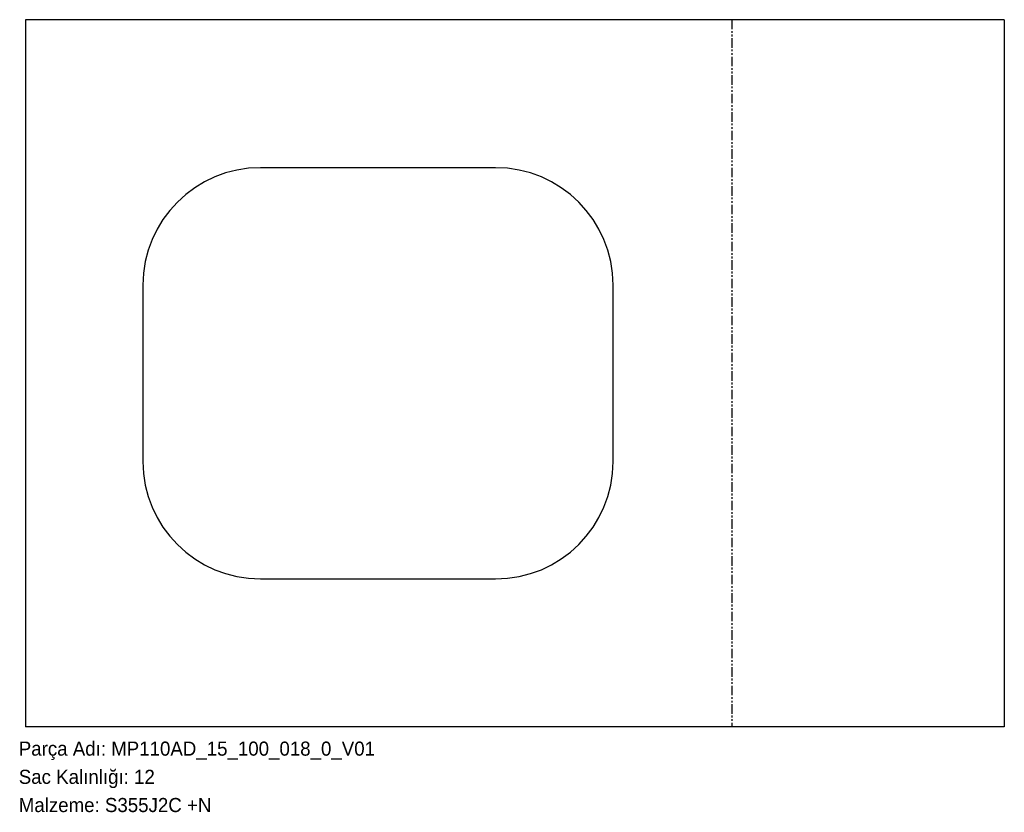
# Model space of a CAD drawing. Header units: millimetres. Extents: x 1 to 838, y -72 to 602.
import ezdxf

# ---------------------------------------------------------------- set-up
doc = ezdxf.new("R2010")
doc.units = ezdxf.units.MM
for name, pattern in [('SLD-İki-Kısa-Kesik-Çizgili-Uzun-Kesik-Çizgi', [15.748, 8.128, -1.524, 1.524, -1.524, 1.524, -1.524]), ('SLD-Katı', [0]), ('SLD-Sürekli', [0])]:
    doc.linetypes.add(name, pattern=pattern)
doc.layers.add('METIN', color=96, linetype='SLD-Katı')
doc.styles.add('SLDTEXTSTYLE0', font='ARIAL.TTF', dxfattribs={"width": 0.948, "bigfont": 'bigfont'})
doc.styles.add('SLDTEXTSTYLE1', font='ARIAL.TTF', dxfattribs={"width": 0.948})

msp = doc.modelspace()

# ---------------------------------------------------------------- linework, layer by layer
at = {"color": 7, "linetype": 'SLD-Sürekli', "lineweight": 25}
for p, q in [((5.6, 602.4), (5.6, 0.4)), ((838.31, 602.4), (5.6, 602.4)), ((838.31, 602.4), (838.31, 0.4)), ((405.6, 476.4), (205.6, 476.4)), ((105.6, 376.4), (105.6, 226.4)), ((505.6, 226.4), (505.6, 376.4)), ((205.6, 126.4), (405.6, 126.4)), ((838.31, 0.4), (5.6, 0.4))]:
    msp.add_line(p, q, dxfattribs=at)
at = {"color": 7, "linetype": 'SLD-İki-Kısa-Kesik-Çizgili-Uzun-Kesik-Çizgi'}
msp.add_line((606.45, 602.4), (606.45, 0.4), dxfattribs=at)
at = {"color": 7, "linetype": 'SLD-Sürekli', "lineweight": 25}
for centre, start, end in [((205.6, 376.4), 90, 180), ((405.6, 376.4), 0, 90), ((205.6, 226.4), 180, 270), ((405.6, 226.4), 270, 0)]:
    msp.add_arc(centre, 100, start, end, dxfattribs=at)

# ---------------------------------------------------------------- texts
at = {"layer": 'METIN', "char_height": 12, "attachment_point": 1}
for s, insert, style in [('Parça Adı: MP110AD_15_100_018_0_V01', (0, -12.03), 'SLDTEXTSTYLE0'), ('Sac Kalınlığı: 12', (0, -36.03), 'SLDTEXTSTYLE0'), ('Malzeme: S355J2C +N', (0, -60.03), 'SLDTEXTSTYLE1')]:
    msp.add_mtext(s, dxfattribs=dict(at, insert=insert, style=style))

doc.saveas('drawing.dxf')
